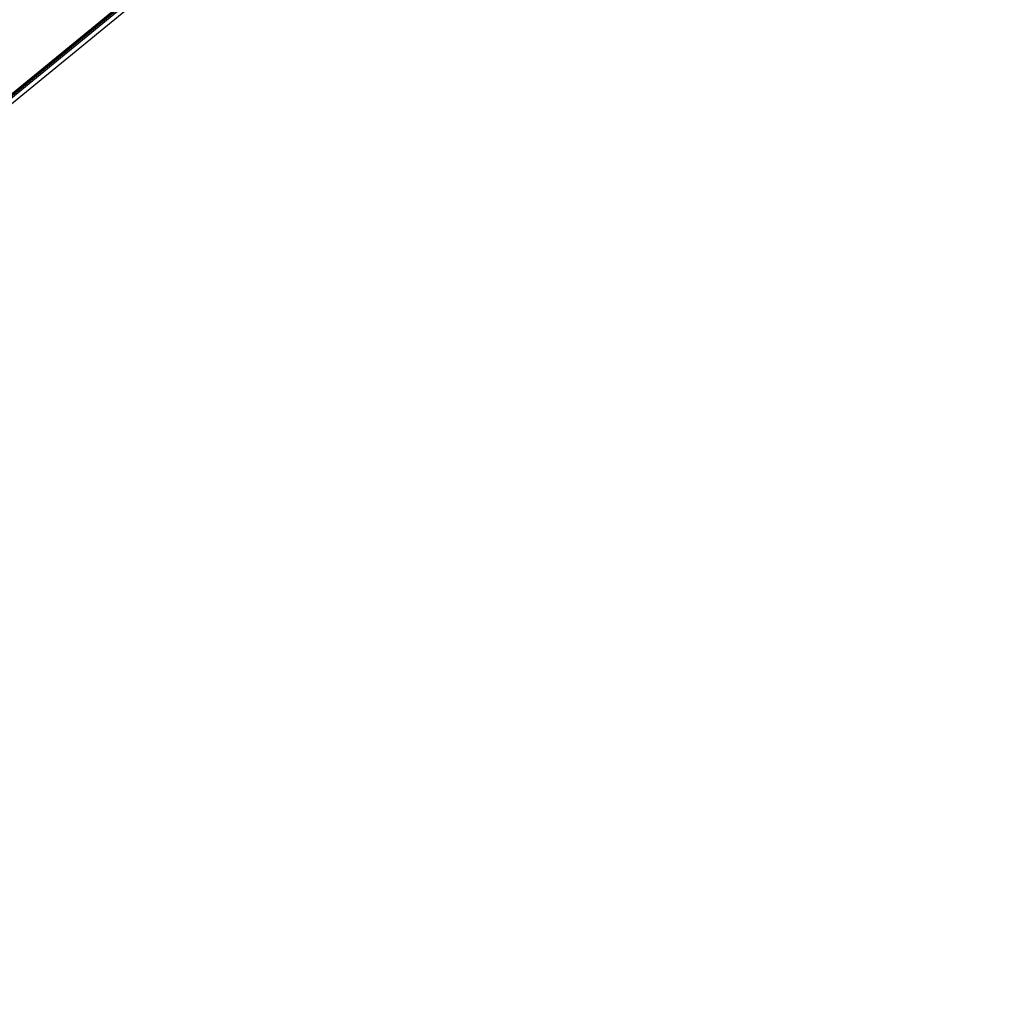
# Model space of a CAD drawing. Header units: feet. Extents: x 529188 to 529675, y 139816 to 140273.
# Tile 33 of 118: x 529513 to 529675, y 139816 to 139979. Entities that reach past the tile are written whole.
import ezdxf

# ---------------------------------------------------------------- set-up
doc = ezdxf.new("R2010")
doc.units = ezdxf.units.FT
doc.header["$LTSCALE"] = 2
doc.header["$MEASUREMENT"] = 0
doc.layers.add('cadre250', color=7, linetype='CONTINUOUS')
doc.layers.add('CARROYAGE LAMBERT', color=7, linetype='CONTINUOUS')

msp = doc.modelspace()

# ---------------------------------------------------------------- linework, layer by layer
at = {"layer": 'cadre250', "flags": 128}
for points in [[(529227.59, 140022.76), (529532.84, 140272.88), (529675.45, 140098.84), (529330.55, 139816.24), (529234.37, 139933.62)], [(529228.06, 140022.18), (529532.74, 140271.82), (529674.39, 140098.94), (529330.66, 139817.29), (529234.95, 139934.09)], [(529228.22, 140021.98), (529532.7, 140271.47), (529674.04, 140098.98), (529330.69, 139817.64), (529235.15, 139934.25)], [(529228.38, 140021.79), (529532.67, 140271.12), (529673.69, 140099.01), (529330.73, 139818), (529235.34, 139934.41)]]:
    msp.add_lwpolyline(points, dxfattribs=at)
at = {"layer": 'CARROYAGE LAMBERT', "flags": 128}
msp.add_lwpolyline([(529369.4, 139849.69), (529673.69, 140099.01), (529532.67, 140271.12), (529228.38, 140021.79)], close=True, dxfattribs=at)
at = {"layer": 'CARROYAGE LAMBERT'}
msp.add_lwpolyline([(529369.4, 139849.69), (529673.69, 140099.01), (529532.67, 140271.12), (529228.38, 140021.79)], close=True, dxfattribs=at)

doc.saveas('drawing.dxf')
